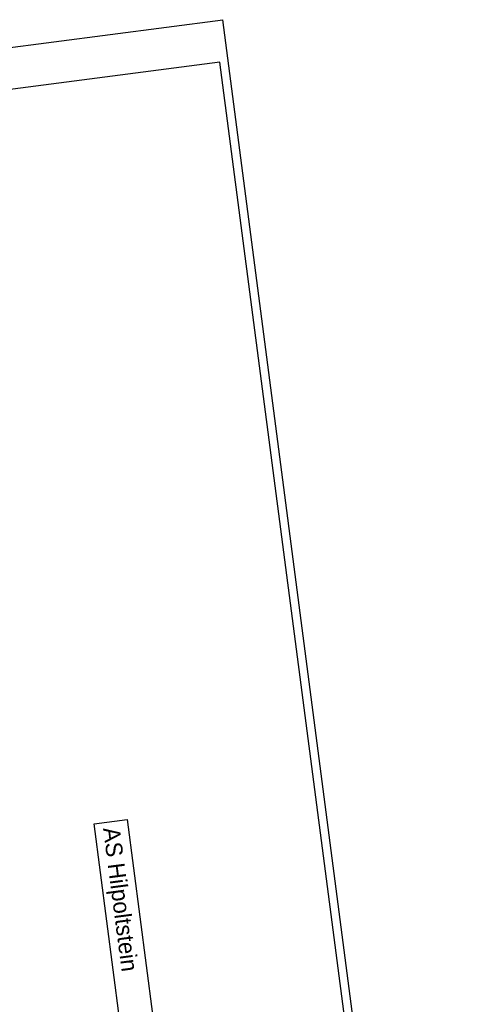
# Model space of a CAD drawing. Extents: x 446008 to 446745, y 447032 to 448234.
# Tile 24 of 24: x 446476 to 446745, y 447645 to 448234. Entities that reach past the tile are written whole.
import ezdxf

# ---------------------------------------------------------------- set-up
doc = ezdxf.new("R2010")
doc.units = 0
doc.header["$LTSCALE"] = 2
doc.header["$MEASUREMENT"] = 0
doc.linetypes.add('AUSGEZOGEN', pattern=[0])
doc.layers.get('0').update_dxf_attribs({"linetype": 'AUSGEZOGEN'})
for name, color, linetype in [('FBR', 8, 'CONTINUOUS'), ('Planeinteilung', 6, 'CONTINUOUS'), ('RAHMEN', 250, 'AUSGEZOGEN'), ('SCHRIFT', 7, 'AUSGEZOGEN')]:
    doc.layers.add(name, color=color, linetype=linetype)
doc.styles.add('UNIR-O', font='unir_o.shx', dxfattribs={"height": 2.5})

# ---------------------------------------------------------------- blocks, each defined once
blk = doc.blocks.new('1135594')
for p in [(1135, 594), (0, 297)]:
    blk.add_line(p, (0, 594))
at = {"layer": 'RAHMEN'}
for p, q in [((950, 589), (25, 589)), ((25, 589), (25, 5))]:
    blk.add_line(p, q, dxfattribs=at)

msp = doc.modelspace()

# ---------------------------------------------------------------- linework, layer by layer
at = {"layer": 'FBR', "flags": 128}
for points in [[(446416.85, 447335.74, -0.000001), (446418.45, 447323.41, -0.000146)], [(446363.33, 447740.45, 0.000002), (446366.28, 447717.76, 0.000326)]]:
    msp.add_lwpolyline(points, format="xyb", dxfattribs=at)
at = {"layer": 'SCHRIFT', "flags": 128}
msp.add_lwpolyline([(446520.4, 447752.63), (446540.23, 447755.22), (446555.44, 447638.77), (446535.61, 447636.18)], close=True, dxfattribs=at)

# ---------------------------------------------------------------- block references
at = {"layer": 'Planeinteilung', "linetype": 'Continuous', "rotation": 277.4472801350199}
msp.add_blockref('1135594', (446008.46, 448157.18), dxfattribs=at)

# ---------------------------------------------------------------- texts
at = {"layer": 'SCHRIFT', "style": 'UNIR-O'}
msp.add_text('AS Hilpoltstein', height=10, rotation=277.44729, dxfattribs=at).set_placement((446525.78, 447750))

doc.saveas('drawing.dxf')
